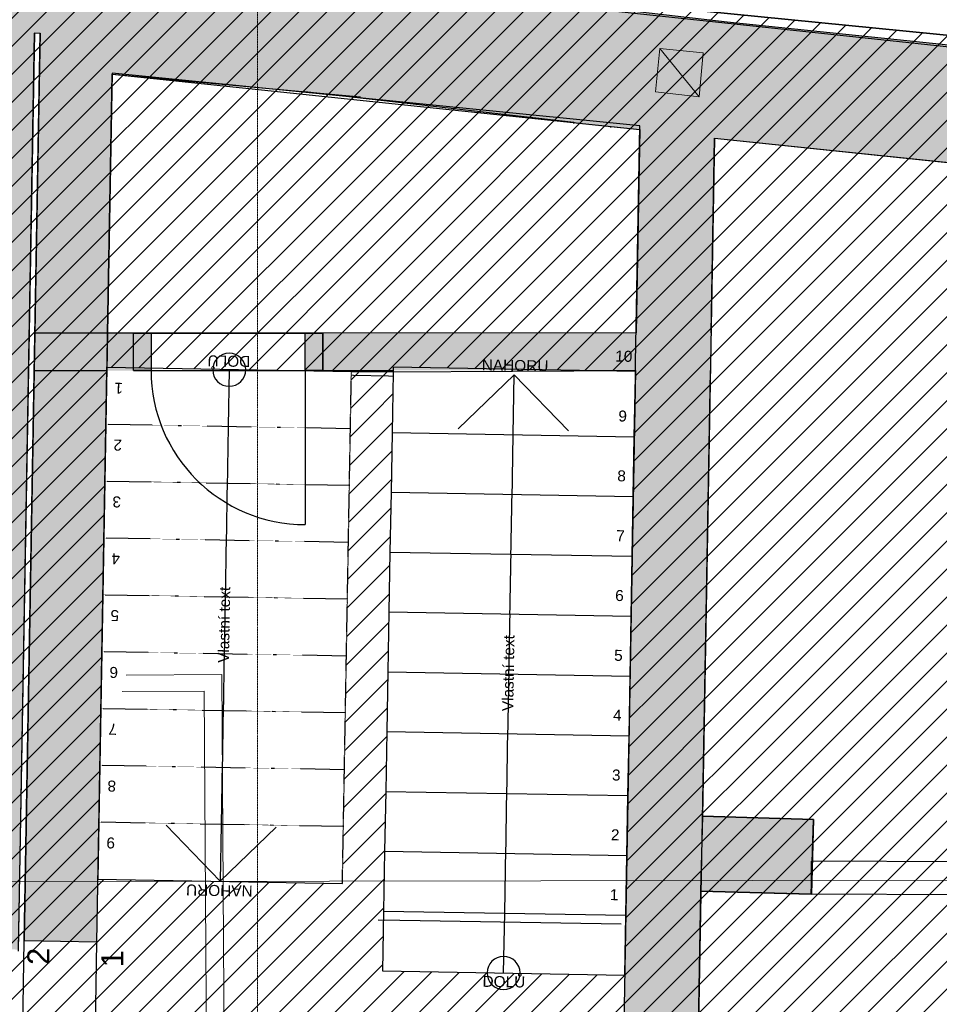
# Model space of a CAD drawing. Header units: millimetres. Extents: x -44464 to 876817, y -113448 to 101820.
# Tile 5 of 21: x -15930 to -11755, y 4757 to 9229. Entities that reach past the tile are written whole.
import ezdxf

# ---------------------------------------------------------------- set-up
doc = ezdxf.new("R2010")
doc.units = ezdxf.units.MM
doc.header["$MEASUREMENT"] = 0
for name, pattern in [('Wipeout_Contour', [1000, 0, -1000]), ('Čerchovaná', [450, 200, -117.5, 15, -117.5]), ('Čerchovaná M', [4.5, 2.5, -0.85, 0.3, -0.85]), ('Čerchovaná S', [3.5, 1.5, -0.85, 0.3, -0.85])]:
    doc.linetypes.add(name, pattern=pattern)
for name, color, linetype in [('1._POHLED ZÁPADNÍ_2_2D prvky - obecné', 7, 'Continuous'), ('1._POHLED ZÁPADNÍ_2_Bourané_3D prvky model', 7, 'Continuous'), ('1._POHLED ZÁPADNÍ_2_Bourané_Konstrukce - nosné', 7, 'Continuous'), ('1._POHLED ZÁPADNÍ_2_Bourané_Výplně – Řezové', 7, 'Continuous'), ('1._POHLED ZÁPADNÍ_2_BT_ortho', 7, 'Continuous'), ('1._POHLED ZÁPADNÍ_2_Interiér - schodiště', 7, 'Continuous'), ('1._POHLED ZÁPADNÍ_2_Konstrukce - nosné', 7, 'Continuous'), ('1._POHLED ZÁPADNÍ_2_POV', 7, 'Continuous'), ('1._POHLED ZÁPADNÍ_2_Situace - terén', 7, 'Continuous'), ('1._POHLED ZÁPADNÍ_2_TZB - horkovod', 7, 'Continuous'), ('1._POHLED ZÁPADNÍ_2_Výplně - Povrchové', 7, 'Continuous'), ('1._POHLED ZÁPADNÍ_2_Výplně – Řezové', 7, 'Continuous'), ('1._POHLED ZÁPADNÍ_2_Značky - řezy', 7, 'Continuous')]:
    doc.layers.add(name, color=color, linetype=linetype)
doc.styles.add('GENEROVANÝ_STYL_1', font='txt')
doc.linetypes.add('Křížky', pattern='A,0,[8,C.4 Situační výkres POV1.Shx,S=0.128968,R=0,X=0,Y=0],-16.25,0', length=16.25)

msp = doc.modelspace()

# ---------------------------------------------------------------- hatches: boundary and pattern name
at = {"layer": '1._POHLED ZÁPADNÍ_2_Bourané_Výplně – Řezové', "linetype": 'Continuous', "lineweight": 0, "true_color": 0xfdfbad}
msp.add_hatch(color=51, dxfattribs=at).paths.add_polyline_path([(-13245.6, 8744.6), (-13414.5, 8763.7), (-13415.1, 8757.7), (-13246.1, 8739.9)])
at = {"layer": '1._POHLED ZÁPADNÍ_2_POV', "linetype": 'Continuous', "lineweight": 20, "true_color": 0xffaaaa}
h = msp.add_hatch(dxfattribs=at)
h.set_pattern_fill('Izolace___tvárnice_0002', color=21, style=0, pattern_type=2)
h.set_pattern_definition([(45, (-7e-12, 0), (-63.6396, 63.6396), [])])
h.paths.add_polyline_path([(-10906.3, 18690.2), (-10970.7, 9084.1), (-20311.4, 10009.9), (-20482, 120.4), (-242.4, 270.4), (-238.4, 17796)])
at = {"layer": '1._POHLED ZÁPADNÍ_2_Výplně – Řezové', "linetype": 'Continuous', "lineweight": 13}
for points in [[(-17217.5, 9310.9), (-15507.7, 9132.9), (-15468.9, 9505.9), (-17178.7, 9683.9)], [(-15830.6, 9543.8), (-15510.4, 8982.2), (-15501.1, 9513.6)], [(-15510.4, 8982.2), (-14383.5, 8879.2), (-14335.3, 9407), (-15501.1, 9513.6)], [(-14635.1, 8902.2), (-12775.5, 8691.2), (-12718.1, 9218.1), (-14575.3, 9428.8)], [(-12775.5, 8691.2), (-10413.5, 8444.9), (-10358.6, 8972), (-12718.1, 9218.1)], [(-16234.9, 5011.4), (-15935, 5006.1), (-15862.1, 9169.8), (-16161.6, 9201)], [(-15510.4, 8982.2), (-15507.7, 9132.9), (-15837.2, 9167.2), (-15839.9, 9012.4)], [(-12775.5, 8691.2), (-13114.8, 8729.7), (-13131.2, 7806.3), (-12791.2, 7806.4)], [(-12839.5, 5271.7), (-12336.1, 5257.2), (-12326.4, 5597.1), (-12829.7, 5611.6)]]:
    msp.add_hatch(color=254, dxfattribs=at).paths.add_polyline_path(points)
at = {"layer": '1._POHLED ZÁPADNÍ_2_Výplně – Řezové', "linetype": 'Continuous', "lineweight": 0, "true_color": 0xffffff}
for points in [[(-12844.8, 8878.9), (-13023.8, 9098.6), (-13043.6, 8901.2)], [(-12844.8, 8878.9), (-12826.4, 9078), (-13023.8, 9098.6)]]:
    msp.add_hatch(color=7, dxfattribs=at).paths.add_polyline_path(points)

# ---------------------------------------------------------------- linework, layer by layer
at = {"layer": '1._POHLED ZÁPADNÍ_2_Bourané_3D prvky model', "color": 7, "linetype": 'Continuous', "lineweight": 25, "flags": 128}
msp.add_lwpolyline([(-15534.1, 7635.8), (-13134.9, 7590.7), (-13114.6, 8746.3), (-15510.3, 8986.6)], close=True, dxfattribs=at)
at = {"layer": '1._POHLED ZÁPADNÍ_2_Bourané_Konstrukce - nosné', "color": 7, "linetype": 'Continuous', "lineweight": 25, "flags": 128}
for points in [[(-12718.1, 9218.1), (-13190.3, 9271.7)], [(-10358.6, 8972), (-12718.1, 9218.1)], [(-15935, 5006.1), (-15862.1, 9169.8)], [(-15862.1, 9169.8), (-15837.2, 9167.2)], [(-15837.2, 9167.2), (-15839.9, 9012.4)], [(-15839.9, 9012.4), (-15909.2, 5045.7)], [(-15579.3, 5039.9), (-15510.4, 8982.2)], [(-15510.4, 8982.2), (-14383.5, 8879.2)], [(-14635.1, 8902.2), (-13414.5, 8763.7)], [(-13414.5, 8763.7), (-13415.1, 8757.7)], [(-13246.1, 8739.9), (-13245.6, 8744.6)], [(-13245.6, 8744.6), (-13114.8, 8729.7)], [(-13114.8, 8729.7), (-13131.2, 7806.3)], [(-12791.2, 7806.4), (-12775.5, 8691.2)], [(-12775.5, 8691.2), (-10413.5, 8444.9)], [(-15413.6, 7805.7), (-15860.9, 7805.5)], [(-13131.2, 7806.3), (-14553.6, 7805.9)], [(-15860.9, 7635.5), (-15413.5, 7635.7)], [(-14553.5, 7635.9), (-13134.2, 7636.3)], [(-13134.2, 7636.3), (-13251.8, 1010.5)], [(-12911.7, 1010.6), (-12794.2, 7636.4)], [(-12794.2, 7636.4), (-12790.8, 7636.4)], [(-12829.7, 5611.6), (-12839.5, 5271.7)], [(-12326.4, 5597.1), (-12829.7, 5611.6)], [(-12336.1, 5257.2), (-12326.4, 5597.1)], [(-12839.5, 5271.7), (-12336.1, 5257.2)]]:
    msp.add_lwpolyline(points, dxfattribs=at)
at = {"layer": '1._POHLED ZÁPADNÍ_2_Konstrukce - nosné', "color": 7, "linetype": 'Continuous', "lineweight": 25}
for p, q in [((-17178.6, 9692.5), (-10970.6, 9026.5)), ((-15935.1, 4998.8), (-15862.6, 9167.6)), ((-15909.2, 5045.7), (-15837.5, 9167.2)), ((-15530.9, 7805.6), (-15510.4, 8982.2)), ((-15510.4, 8982.2), (-13114.8, 8729.7)), ((-13114.8, 8729.7), (-13131.2, 7806.3)), ((-12775.5, 8691.2), (-12829.7, 5611.6)), ((-12775.5, 8691.2), (-10413.5, 8444.9)), ((-13131.2, 7806.3), (-15530.9, 7805.6)), ((-15413.6, 7805.7), (-14553.6, 7805.9)), ((-15413.6, 7805.7), (-15333.6, 7805.7)), ((-14633.6, 7805.9), (-14553.6, 7805.9)), ((-12829.7, 5611.6), (-12326.4, 5597.1)), ((-12326.4, 5597.1), (-12335.3, 5257.2)), ((-12335.3, 5257.2), (-12334.6, 5407.2)), ((-12335.3, 5257.2), (-12334.6, 5407.2)), ((-8877.7, 5392), (-12334.6, 5407.2)), ((-12839.5, 5271.7), (-12911.7, 1010.5)), ((-12335.3, 5257.2), (-12839.5, 5271.7)), ((-8910.5, 5242.2), (-12335.3, 5257.2)), ((-15926, 4085.8), (-15909.2, 5045.7)), ((-15579.3, 5039.9), (-15909.2, 5045.7)), ((-15579.3, 5039.9), (-15909.2, 5045.7)), ((-15596.1, 4080.1), (-15579.3, 5039.9))]:
    msp.add_line(p, q, dxfattribs=at)
at = {"layer": '1._POHLED ZÁPADNÍ_2_POV', "color": 7, "linetype": 'Continuous', "lineweight": 35, "flags": 128}
msp.add_lwpolyline([(-10906.3, 18690.2), (-238.4, 17796), (-242.4, 270.4), (-20482, 120.4), (-20311.4, 10009.9), (-10970.7, 9084.1)], close=True, dxfattribs=at)
at = {"layer": '1._POHLED ZÁPADNÍ_2_Situace - terén', "color": 8, "linetype": 'Continuous', "lineweight": 13, "flags": 128}
for points in [[(-12844.8, 8878.9), (-13043.6, 8901.2), (-13023.8, 9098.6)], [(-12844.8, 8878.9), (-12826.4, 9078), (-13023.8, 9098.6)]]:
    msp.add_lwpolyline(points, close=True, dxfattribs=at)

# ---------------------------------------------------------------- texts
at = {"layer": '1._POHLED ZÁPADNÍ_2_Interiér - schodiště', "color": 251, "linetype": 'Continuous', "lineweight": 13, "true_color": 0x6a6a6a, "insert": (-13225.9, 7701.1), "char_height": 50, "attachment_point": 4, "rotation": 358.9807, "style": 'GENEROVANÝ_STYL_1'}
msp.add_mtext('\\A1;{\\pql;\\fArial|b0|i0|c238|p38;10}', dxfattribs=at)
at = {"layer": '1._POHLED ZÁPADNÍ_2_Konstrukce - nosné', "color": 7, "linetype": 'Continuous', "lineweight": 20, "char_height": 100, "attachment_point": 9, "rotation": 89.9831, "style": 'GENEROVANÝ_STYL_1'}
for s, insert in [('\\A1;{\\pqr;\\fArial|b0|i0|c238|p38;2}', (-15795.5, 5014)), ('\\A1;{\\pqr;\\fArial|b0|i0|c238|p38;1}', (-15459.9, 5003.7))]:
    msp.add_mtext(s, dxfattribs=dict(at, insert=insert))

# ---------------------------------------------------------------- next in the draw order: wipeouts: each hides what was drawn before it
at = {"color": 254, "linetype": 'Wipeout_Contour', "lineweight": 0, "ltscale": 67041.240629}
msp.add_wipeout([(-15538.4, 7390.7), (-14428.6, 7371.2), (-14424, 7629.3), (-15533.9, 7648.8)], dxfattribs=at).dxf.layer = '1._POHLED ZÁPADNÍ_2_Výplně - Povrchové'
at = {"color": 254, "linetype": 'Wipeout_Contour', "lineweight": 0, "ltscale": 58505.467928}
msp.add_wipeout([(-14277.9, 5181.2), (-14282.8, 4909.4), (-13182.9, 4889.9), (-13178.1, 5161.6)], dxfattribs=at).dxf.layer = '1._POHLED ZÁPADNÍ_2_Výplně - Povrchové'

# ---------------------------------------------------------------- next in the draw order: hatches: boundary and pattern name
at = {"layer": '1._POHLED ZÁPADNÍ_2_Výplně – Řezové', "linetype": 'Continuous', "lineweight": 13}
msp.add_hatch(color=254, dxfattribs=at).paths.add_polyline_path([(-15860.9, 7805.5), (-15860.9, 7635.5), (-15413.5, 7635.7), (-15413.6, 7805.7)])
at = {"layer": '1._POHLED ZÁPADNÍ_2_Výplně – Řezové', "linetype": 'Continuous', "lineweight": 0, "true_color": 0xffffff}
for points in [[(-15413.6, 7805.7), (-15413.5, 7635.7), (-15333.5, 7635.7), (-15333.6, 7805.7)], [(-14553.5, 7635.9), (-14553.6, 7805.9), (-14633.6, 7805.9), (-14633.5, 7635.9)]]:
    msp.add_hatch(color=7, dxfattribs=at).paths.add_polyline_path(points)

# ---------------------------------------------------------------- next in the draw order: linework, layer by layer
at = {"layer": '1._POHLED ZÁPADNÍ_2_Interiér - schodiště', "color": 7, "linetype": 'Continuous', "lineweight": 25}
for p, q in [((-15533.9, 7648.8), (-15538.4, 7390.7)), ((-14424, 7629.3), (-15533.9, 7648.8)), ((-15538.4, 7390.7), (-14428.6, 7371.2)), ((-14277.9, 5181.2), (-14282.8, 4909.4)), ((-13178.1, 5161.6), (-14277.9, 5181.2)), ((-13182.9, 4889.9), (-13178.1, 5161.6)), ((-14282.8, 4909.4), (-13182.9, 4889.9))]:
    msp.add_line(p, q, dxfattribs=at)
at = {"layer": '1._POHLED ZÁPADNÍ_2_Interiér - schodiště', "color": 7, "linetype": 'Čerchovaná M', "lineweight": 25}
msp.add_line((-14428.6, 7371.2), (-14424, 7629.3), dxfattribs=at)
at = {"layer": '1._POHLED ZÁPADNÍ_2_Interiér - schodiště', "color": 7, "linetype": 'Continuous', "lineweight": 25}
for centre, start, end in [((-14978.9, 7639), 0, 180), ((-14978.9, 7639), 0, 180), ((-14978.9, 7639), 180, 0), ((-14978.9, 7639), 180, 0), ((-13732.9, 4899.7), 0, 180), ((-13732.9, 4899.7), 180, 0)]:
    msp.add_arc(centre, 75, start, end, dxfattribs=at)
at = {"layer": '1._POHLED ZÁPADNÍ_2_Konstrukce - nosné', "color": 7, "linetype": 'Continuous', "lineweight": 25}
for p, q in [((-15413.5, 7635.7), (-15413.6, 7805.7)), ((-15413.5, 7635.7), (-15413.6, 7805.7)), ((-15413.5, 7635.7), (-15413.6, 7805.7)), ((-15413.5, 7635.7), (-15413.6, 7805.7)), ((-15333.6, 7805.7), (-15333.5, 7635.7)), ((-14633.5, 7635.9), (-14633.6, 7805.9)), ((-14553.5, 7635.9), (-14553.6, 7805.9)), ((-14553.6, 7805.9), (-14553.5, 7635.9)), ((-14553.5, 7635.9), (-14553.6, 7805.9)), ((-14553.5, 7635.9), (-14553.6, 7805.9)), ((-15413.5, 7635.7), (-14553.5, 7635.9)), ((-15333.5, 7635.7), (-15413.5, 7635.7)), ((-14553.5, 7635.9), (-14633.5, 7635.9))]:
    msp.add_line(p, q, dxfattribs=at)

# ---------------------------------------------------------------- next in the draw order: texts
at = {"layer": '1._POHLED ZÁPADNÍ_2_Interiér - schodiště', "color": 251, "linetype": 'Continuous', "lineweight": 13, "true_color": 0x6a6a6a, "char_height": 50, "attachment_point": 4, "style": 'GENEROVANÝ_STYL_1'}
for s, insert, rotation in [('\\A1;{\\pql;\\fArial|b0|i0|c238|p38;DOLŮ}', (-14883.2, 7677), 178.9912), ('\\A1;{\\pql;\\fArial|b0|i0|c238|p38;1}', (-15461, 7554.6), 178.9912), ('\\A1;{\\pql;\\fArial|b0|i0|c238|p38;DOLŮ}', (-13828.6, 4861.7), 358.9807)]:
    msp.add_mtext(s, dxfattribs=dict(at, insert=insert, rotation=rotation))

# ---------------------------------------------------------------- next in the draw order: wipeouts: each hides what was drawn before it
at = {"color": 254, "linetype": 'Wipeout_Contour', "lineweight": 0, "ltscale": 66601.033341}
msp.add_wipeout([(-15542.9, 7132.6), (-14433.1, 7113.1), (-14428.6, 7371.2), (-15538.4, 7390.7)], dxfattribs=at).dxf.layer = '1._POHLED ZÁPADNÍ_2_Výplně - Povrchové'
at = {"color": 254, "linetype": 'Wipeout_Contour', "lineweight": 0, "ltscale": 58870.883052}
msp.add_wipeout([(-14273.1, 5452.9), (-14277.9, 5181.2), (-13178.1, 5161.6), (-13173.3, 5433.3)], dxfattribs=at).dxf.layer = '1._POHLED ZÁPADNÍ_2_Výplně - Povrchové'

# ---------------------------------------------------------------- next in the draw order: linework, layer by layer
at = {"layer": '1._POHLED ZÁPADNÍ_2_2D prvky - obecné', "color": 7, "linetype": 'Continuous', "lineweight": 25}
msp.add_line((-14302.1, 5141.4), (-13199.2, 5123.1), dxfattribs=at)
at = {"layer": '1._POHLED ZÁPADNÍ_2_Interiér - schodiště', "color": 7, "linetype": 'Continuous', "lineweight": 25}
for p, q in [((-14978.9, 7639), (-14983.5, 7380.9)), ((-14978.9, 7639), (-14983.5, 7380.9)), ((-15538.4, 7390.7), (-15542.9, 7132.6)), ((-15542.9, 7132.6), (-14433.1, 7113.1)), ((-14273.1, 5452.9), (-14277.9, 5181.2)), ((-13173.3, 5433.3), (-14273.1, 5452.9)), ((-13178.1, 5161.6), (-13173.3, 5433.3)), ((-14277.9, 5181.2), (-13178.1, 5161.6)), ((-13732.9, 4899.7), (-13728, 5171.4))]:
    msp.add_line(p, q, dxfattribs=at)
at = {"layer": '1._POHLED ZÁPADNÍ_2_Interiér - schodiště', "color": 7, "linetype": 'Čerchovaná', "lineweight": 25}
msp.add_line((-14428.6, 7371.2), (-15538.4, 7390.7), dxfattribs=at)
at = {"layer": '1._POHLED ZÁPADNÍ_2_Interiér - schodiště', "color": 7, "linetype": 'Čerchovaná M', "lineweight": 25}
msp.add_line((-14433.1, 7113.1), (-14428.6, 7371.2), dxfattribs=at)

# ---------------------------------------------------------------- next in the draw order: texts
at = {"layer": '1._POHLED ZÁPADNÍ_2_Interiér - schodiště', "color": 251, "linetype": 'Continuous', "lineweight": 13, "true_color": 0x6a6a6a, "char_height": 50, "attachment_point": 4, "style": 'GENEROVANÝ_STYL_1'}
for s, insert, rotation in [('\\A1;{\\pql;\\fArial|b0|i0|c238|p38;2}', (-15465.6, 7296.6), 178.9912), ('\\A1;{\\pql;\\fArial|b0|i0|c238|p38;1}', (-13250.4, 5255.7), 358.9807)]:
    msp.add_mtext(s, dxfattribs=dict(at, insert=insert, rotation=rotation))

# ---------------------------------------------------------------- next in the draw order: wipeouts: each hides what was drawn before it
at = {"color": 254, "linetype": 'Wipeout_Contour', "lineweight": 0, "ltscale": 66174.014005}
msp.add_wipeout([(-15547.5, 6874.5), (-14437.7, 6855), (-14433.1, 7113.1), (-15542.9, 7132.6)], dxfattribs=at).dxf.layer = '1._POHLED ZÁPADNÍ_2_Výplně - Povrchové'
at = {"color": 254, "linetype": 'Wipeout_Contour', "lineweight": 0, "ltscale": 59254.001363}
msp.add_wipeout([(-14268.3, 5724.6), (-14273.1, 5452.9), (-13173.3, 5433.3), (-13168.4, 5705)], dxfattribs=at).dxf.layer = '1._POHLED ZÁPADNÍ_2_Výplně - Povrchové'

# ---------------------------------------------------------------- next in the draw order: linework, layer by layer
at = {"layer": '1._POHLED ZÁPADNÍ_2_Interiér - schodiště', "color": 7, "linetype": 'Continuous', "lineweight": 25}
for p, q in [((-15542.9, 7132.6), (-15547.5, 6874.5)), ((-15547.5, 6874.5), (-14437.7, 6855)), ((-14268.3, 5724.6), (-14273.1, 5452.9)), ((-13168.4, 5705), (-14268.3, 5724.6)), ((-13173.3, 5433.3), (-13168.4, 5705)), ((-14273.1, 5452.9), (-13173.3, 5433.3))]:
    msp.add_line(p, q, dxfattribs=at)
at = {"layer": '1._POHLED ZÁPADNÍ_2_Interiér - schodiště', "color": 7, "linetype": 'Čerchovaná', "lineweight": 25}
msp.add_line((-14433.1, 7113.1), (-15542.9, 7132.6), dxfattribs=at)
at = {"layer": '1._POHLED ZÁPADNÍ_2_Interiér - schodiště', "color": 7, "linetype": 'Čerchovaná M', "lineweight": 25}
msp.add_line((-14437.7, 6855), (-14433.1, 7113.1), dxfattribs=at)
at = {"layer": '1._POHLED ZÁPADNÍ_2_Konstrukce - nosné', "color": 7, "linetype": 'Continuous', "lineweight": 25}
msp.add_line((-14633.5, 7635.9), (-14633.3, 6935.9), dxfattribs=at)
msp.add_arc((-14633.5, 7635.9), 700, 180.0169, 270.0169, dxfattribs=at)

# ---------------------------------------------------------------- next in the draw order: texts
at = {"layer": '1._POHLED ZÁPADNÍ_2_Interiér - schodiště', "color": 251, "linetype": 'Continuous', "lineweight": 13, "true_color": 0x6a6a6a, "char_height": 50, "attachment_point": 4, "style": 'GENEROVANÝ_STYL_1'}
for s, insert, rotation in [('\\A1;{\\pql;\\fArial|b0|i0|c238|p38;3}', (-15470.1, 7038.9), 178.9912), ('\\A1;{\\pql;\\fArial|b0|i0|c238|p38;2}', (-13245.6, 5527.5), 358.9807)]:
    msp.add_mtext(s, dxfattribs=dict(at, insert=insert, rotation=rotation))

# ---------------------------------------------------------------- next in the draw order: wipeouts: each hides what was drawn before it
at = {"color": 254, "linetype": 'Wipeout_Contour', "lineweight": 0, "ltscale": 65760.440254}
msp.add_wipeout([(-15552, 6616.4), (-14442.2, 6596.9), (-14437.7, 6855), (-15547.5, 6874.5)], dxfattribs=at).dxf.layer = '1._POHLED ZÁPADNÍ_2_Výplně - Povrchové'
at = {"color": 254, "linetype": 'Wipeout_Contour', "lineweight": 0, "ltscale": 59654.480453}
msp.add_wipeout([(-14263.4, 5996.3), (-14268.3, 5724.6), (-13168.4, 5705), (-13163.6, 5976.7)], dxfattribs=at).dxf.layer = '1._POHLED ZÁPADNÍ_2_Výplně - Povrchové'

# ---------------------------------------------------------------- next in the draw order: linework, layer by layer
at = {"layer": '1._POHLED ZÁPADNÍ_2_Interiér - schodiště', "color": 7, "linetype": 'Continuous', "lineweight": 25}
for p, q in [((-15547.5, 6874.5), (-15552, 6616.4)), ((-15552, 6616.4), (-14442.2, 6596.9)), ((-14263.4, 5996.3), (-14268.3, 5724.6)), ((-13163.6, 5976.7), (-14263.4, 5996.3)), ((-13168.4, 5705), (-13163.6, 5976.7)), ((-14268.3, 5724.6), (-13168.4, 5705))]:
    msp.add_line(p, q, dxfattribs=at)
at = {"layer": '1._POHLED ZÁPADNÍ_2_Interiér - schodiště', "color": 7, "linetype": 'Čerchovaná', "lineweight": 25}
msp.add_line((-14437.7, 6855), (-15547.5, 6874.5), dxfattribs=at)
at = {"layer": '1._POHLED ZÁPADNÍ_2_Interiér - schodiště', "color": 7, "linetype": 'Čerchovaná M', "lineweight": 25}
msp.add_line((-14442.2, 6596.9), (-14437.7, 6855), dxfattribs=at)

# ---------------------------------------------------------------- next in the draw order: texts
at = {"layer": '1._POHLED ZÁPADNÍ_2_Interiér - schodiště', "color": 251, "linetype": 'Continuous', "lineweight": 13, "true_color": 0x6a6a6a, "char_height": 50, "attachment_point": 4, "style": 'GENEROVANÝ_STYL_1'}
for s, insert, rotation in [('\\A1;{\\pql;\\fArial|b0|i0|c238|p38;4}', (-15474.7, 6780.4), 178.9912), ('\\A1;{\\pql;\\fArial|b0|i0|c238|p38;3}', (-13240.8, 5798.7), 358.9807)]:
    msp.add_mtext(s, dxfattribs=dict(at, insert=insert, rotation=rotation))

# ---------------------------------------------------------------- next in the draw order: wipeouts: each hides what was drawn before it
at = {"color": 254, "linetype": 'Wipeout_Contour', "lineweight": 0, "ltscale": 65360.568073}
msp.add_wipeout([(-15556.6, 6358.3), (-14446.8, 6338.8), (-14442.2, 6596.9), (-15552, 6616.4)], dxfattribs=at).dxf.layer = '1._POHLED ZÁPADNÍ_2_Výplně - Povrchové'
at = {"color": 254, "linetype": 'Wipeout_Contour', "lineweight": 0, "ltscale": 60071.97182}
msp.add_wipeout([(-14258.6, 6268), (-14263.4, 5996.3), (-13163.6, 5976.7), (-13158.8, 6248.4)], dxfattribs=at).dxf.layer = '1._POHLED ZÁPADNÍ_2_Výplně - Povrchové'

# ---------------------------------------------------------------- next in the draw order: linework, layer by layer
at = {"layer": '1._POHLED ZÁPADNÍ_2_Interiér - schodiště', "color": 7, "linetype": 'Continuous', "lineweight": 25}
for p, q in [((-15552, 6616.4), (-15556.6, 6358.3)), ((-15556.6, 6358.3), (-14446.8, 6338.8)), ((-14258.6, 6268), (-14263.4, 5996.3)), ((-13158.8, 6248.4), (-14258.6, 6268)), ((-13163.6, 5976.7), (-13158.8, 6248.4)), ((-14263.4, 5996.3), (-13163.6, 5976.7))]:
    msp.add_line(p, q, dxfattribs=at)
at = {"layer": '1._POHLED ZÁPADNÍ_2_Interiér - schodiště', "color": 7, "linetype": 'Čerchovaná', "lineweight": 25}
msp.add_line((-14442.2, 6596.9), (-15552, 6616.4), dxfattribs=at)
at = {"layer": '1._POHLED ZÁPADNÍ_2_Interiér - schodiště', "color": 7, "linetype": 'Čerchovaná M', "lineweight": 25}
msp.add_line((-14446.8, 6338.8), (-14442.2, 6596.9), dxfattribs=at)

# ---------------------------------------------------------------- next in the draw order: texts
at = {"layer": '1._POHLED ZÁPADNÍ_2_Interiér - schodiště', "color": 251, "linetype": 'Continuous', "lineweight": 13, "true_color": 0x6a6a6a, "char_height": 50, "attachment_point": 4, "style": 'GENEROVANÝ_STYL_1'}
for s, insert, rotation in [('\\A1;{\\pql;\\fArial|b0|i0|c238|p38;5}', (-15479.2, 6522.7), 178.9912), ('\\A1;{\\pql;\\fArial|b0|i0|c238|p38;4}', (-13235.9, 6070.9), 358.9807)]:
    msp.add_mtext(s, dxfattribs=dict(at, insert=insert, rotation=rotation))

# ---------------------------------------------------------------- next in the draw order: wipeouts: each hides what was drawn before it
at = {"color": 254, "linetype": 'Wipeout_Contour', "lineweight": 0, "ltscale": 60506.122064}
msp.add_wipeout([(-14253.8, 6539.7), (-14258.6, 6268), (-13158.8, 6248.4), (-13153.9, 6520.2)], dxfattribs=at).dxf.layer = '1._POHLED ZÁPADNÍ_2_Výplně - Povrchové'
at = {"color": 254, "linetype": 'Wipeout_Contour', "lineweight": 0, "ltscale": 64974.651208}
msp.add_wipeout([(-15561.1, 6100.2), (-14451.3, 6080.7), (-14446.8, 6338.8), (-15556.6, 6358.3)], dxfattribs=at).dxf.layer = '1._POHLED ZÁPADNÍ_2_Výplně - Povrchové'

# ---------------------------------------------------------------- next in the draw order: linework, layer by layer
at = {"layer": '1._POHLED ZÁPADNÍ_2_Interiér - schodiště', "color": 7, "linetype": 'Continuous', "lineweight": 25}
for p, q in [((-14253.8, 6539.7), (-14258.6, 6268)), ((-13153.9, 6520.2), (-14253.8, 6539.7)), ((-13158.8, 6248.4), (-13153.9, 6520.2)), ((-15556.6, 6358.3), (-15561.1, 6100.2)), ((-14258.6, 6268), (-13158.8, 6248.4)), ((-15561.1, 6100.2), (-14451.3, 6080.7))]:
    msp.add_line(p, q, dxfattribs=at)
at = {"layer": '1._POHLED ZÁPADNÍ_2_Interiér - schodiště', "color": 7, "linetype": 'Čerchovaná', "lineweight": 25}
msp.add_line((-14446.8, 6338.8), (-15556.6, 6358.3), dxfattribs=at)
at = {"layer": '1._POHLED ZÁPADNÍ_2_Interiér - schodiště', "color": 7, "linetype": 'Čerchovaná M', "lineweight": 25}
msp.add_line((-14451.3, 6080.7), (-14446.8, 6338.8), dxfattribs=at)

# ---------------------------------------------------------------- next in the draw order: texts
at = {"layer": '1._POHLED ZÁPADNÍ_2_Interiér - schodiště', "color": 251, "linetype": 'Continuous', "lineweight": 13, "true_color": 0x6a6a6a, "char_height": 50, "attachment_point": 4, "style": 'GENEROVANÝ_STYL_1'}
for s, insert, rotation in [('\\A1;{\\pql;\\fArial|b0|i0|c238|p38;Vlastní text}', (-15004.8, 6308.3), 88.9912), ('\\A1;{\\pql;\\fArial|b0|i0|c238|p38;Vlastní text}', (-13714.2, 6088.9), 88.9807), ('\\A1;{\\pql;\\fArial|b0|i0|c238|p38;5}', (-13231.1, 6342.2), 358.9807), ('\\A1;{\\pql;\\fArial|b0|i0|c238|p38;6}', (-15483.7, 6264.6), 178.9912)]:
    msp.add_mtext(s, dxfattribs=dict(at, insert=insert, rotation=rotation))

# ---------------------------------------------------------------- next in the draw order: wipeouts: each hides what was drawn before it
at = {"color": 254, "linetype": 'Wipeout_Contour', "lineweight": 0, "ltscale": 60956.574039}
msp.add_wipeout([(-14248.9, 6811.4), (-14253.8, 6539.7), (-13153.9, 6520.2), (-13149.1, 6791.9)], dxfattribs=at).dxf.layer = '1._POHLED ZÁPADNÍ_2_Výplně - Povrchové'
at = {"color": 254, "linetype": 'Wipeout_Contour', "lineweight": 0, "ltscale": 64602.94055}
msp.add_wipeout([(-15565.7, 5842.1), (-14455.8, 5822.6), (-14451.3, 6080.7), (-15561.1, 6100.2)], dxfattribs=at).dxf.layer = '1._POHLED ZÁPADNÍ_2_Výplně - Povrchové'

# ---------------------------------------------------------------- next in the draw order: linework, layer by layer
at = {"layer": '1._POHLED ZÁPADNÍ_2_Interiér - schodiště', "color": 7, "linetype": 'Continuous', "lineweight": 25}
for p, q in [((-14248.9, 6811.4), (-14253.8, 6539.7)), ((-13149.1, 6791.9), (-14248.9, 6811.4)), ((-13153.9, 6520.2), (-13149.1, 6791.9)), ((-14253.8, 6539.7), (-13153.9, 6520.2)), ((-15561.1, 6100.2), (-15565.7, 5842.1)), ((-15565.7, 5842.1), (-14455.8, 5822.6))]:
    msp.add_line(p, q, dxfattribs=at)
at = {"layer": '1._POHLED ZÁPADNÍ_2_Interiér - schodiště', "color": 7, "linetype": 'Čerchovaná', "lineweight": 25}
msp.add_line((-14451.3, 6080.7), (-15561.1, 6100.2), dxfattribs=at)
at = {"layer": '1._POHLED ZÁPADNÍ_2_Interiér - schodiště', "color": 7, "linetype": 'Čerchovaná M', "lineweight": 25}
msp.add_line((-14455.8, 5822.6), (-14451.3, 6080.7), dxfattribs=at)

# ---------------------------------------------------------------- next in the draw order: texts
at = {"layer": '1._POHLED ZÁPADNÍ_2_Interiér - schodiště', "color": 251, "linetype": 'Continuous', "lineweight": 13, "true_color": 0x6a6a6a, "char_height": 50, "attachment_point": 4, "style": 'GENEROVANÝ_STYL_1'}
for s, insert, rotation in [('\\A1;{\\pql;\\fArial|b0|i0|c238|p38;6}', (-13226.3, 6613.9), 358.9807), ('\\A1;{\\pql;\\fArial|b0|i0|c238|p38;7}', (-15488.3, 6006.1), 178.9912)]:
    msp.add_mtext(s, dxfattribs=dict(at, insert=insert, rotation=rotation))

# ---------------------------------------------------------------- next in the draw order: wipeouts: each hides what was drawn before it
at = {"color": 254, "linetype": 'Wipeout_Contour', "lineweight": 0, "ltscale": 61422.967947}
msp.add_wipeout([(-14244.1, 7083.2), (-14248.9, 6811.4), (-13149.1, 6791.9), (-13144.3, 7063.6)], dxfattribs=at).dxf.layer = '1._POHLED ZÁPADNÍ_2_Výplně - Povrchové'
at = {"color": 254, "linetype": 'Wipeout_Contour', "lineweight": 0, "ltscale": 64245.683511}
msp.add_wipeout([(-15570.2, 5584.1), (-14460.4, 5564.5), (-14455.8, 5822.6), (-15565.7, 5842.1)], dxfattribs=at).dxf.layer = '1._POHLED ZÁPADNÍ_2_Výplně - Povrchové'

# ---------------------------------------------------------------- next in the draw order: linework, layer by layer
at = {"layer": '1._POHLED ZÁPADNÍ_2_Interiér - schodiště', "color": 7, "linetype": 'Continuous', "lineweight": 25}
for p, q in [((-14244.1, 7083.2), (-14248.9, 6811.4)), ((-13144.3, 7063.6), (-14244.1, 7083.2)), ((-13149.1, 6791.9), (-13144.3, 7063.6)), ((-14248.9, 6811.4), (-13149.1, 6791.9)), ((-15565.7, 5842.1), (-15570.2, 5584.1)), ((-15570.2, 5584.1), (-14460.4, 5564.5))]:
    msp.add_line(p, q, dxfattribs=at)
at = {"layer": '1._POHLED ZÁPADNÍ_2_Interiér - schodiště', "color": 7, "linetype": 'Čerchovaná', "lineweight": 25}
msp.add_line((-14455.8, 5822.6), (-15565.7, 5842.1), dxfattribs=at)
at = {"layer": '1._POHLED ZÁPADNÍ_2_Interiér - schodiště', "color": 7, "linetype": 'Čerchovaná M', "lineweight": 25}
msp.add_line((-14460.4, 5564.5), (-14455.8, 5822.6), dxfattribs=at)

# ---------------------------------------------------------------- next in the draw order: texts
at = {"layer": '1._POHLED ZÁPADNÍ_2_Interiér - schodiště', "color": 251, "linetype": 'Continuous', "lineweight": 13, "true_color": 0x6a6a6a, "char_height": 50, "attachment_point": 4, "style": 'GENEROVANÝ_STYL_1'}
for s, insert, rotation in [('\\A1;{\\pql;\\fArial|b0|i0|c238|p38;7}', (-13221.4, 6886), 358.9807), ('\\A1;{\\pql;\\fArial|b0|i0|c238|p38;8}', (-15492.8, 5748.4), 178.9912)]:
    msp.add_mtext(s, dxfattribs=dict(at, insert=insert, rotation=rotation))

# ---------------------------------------------------------------- next in the draw order: wipeouts: each hides what was drawn before it
at = {"color": 254, "linetype": 'Wipeout_Contour', "lineweight": 0, "ltscale": 61904.942375}
msp.add_wipeout([(-14244.1, 7083.2), (-13144.3, 7063.6), (-13139.4, 7335.3), (-14239.3, 7354.9)], dxfattribs=at).dxf.layer = '1._POHLED ZÁPADNÍ_2_Výplně - Povrchové'
at = {"color": 254, "linetype": 'Wipeout_Contour', "lineweight": 0, "ltscale": 63903.123324}
msp.add_wipeout([(-14460.4, 5564.5), (-15570.2, 5584.1), (-15574.8, 5326), (-14464.9, 5306.4)], dxfattribs=at).dxf.layer = '1._POHLED ZÁPADNÍ_2_Výplně - Povrchové'

# ---------------------------------------------------------------- next in the draw order: hatches: boundary and pattern name
at = {"layer": '1._POHLED ZÁPADNÍ_2_Výplně – Řezové', "linetype": 'Continuous', "lineweight": 13}
msp.add_hatch(color=254, dxfattribs=at).paths.add_polyline_path([(-15909.2, 5045.7), (-15579.3, 5039.9), (-15510.4, 8982.2), (-15839.9, 9012.4)])

# ---------------------------------------------------------------- next in the draw order: linework, layer by layer
at = {"layer": '1._POHLED ZÁPADNÍ_2_BT_ortho', "color": 142, "linetype": 'Continuous', "lineweight": 20, "true_color": 0x0080c0, "flags": 128}
msp.add_lwpolyline([(-20279.7, 5308), (-10686.2, 5323.4)], dxfattribs=at)
at = {"layer": '1._POHLED ZÁPADNÍ_2_Interiér - schodiště', "color": 7, "linetype": 'Continuous', "lineweight": 25}
for p, q in [((-14983.5, 7380.9), (-15015.3, 5574.3)), ((-14983.5, 7380.9), (-15015.3, 5574.3)), ((-14239.3, 7354.9), (-14244.1, 7083.2)), ((-13139.4, 7335.3), (-14239.3, 7354.9)), ((-13144.3, 7063.6), (-13139.4, 7335.3)), ((-14244.1, 7083.2), (-13144.3, 7063.6)), ((-15570.2, 5584.1), (-15574.8, 5326)), ((-15019.8, 5316.2), (-15265.4, 5570.5)), ((-15019.8, 5316.2), (-15265.4, 5570.5)), ((-15015.3, 5574.3), (-15019.8, 5316.2)), ((-15015.3, 5574.3), (-15019.8, 5316.2)), ((-14765.5, 5561.7), (-15019.8, 5316.2)), ((-14765.5, 5561.7), (-15019.8, 5316.2)), ((-15574.8, 5326), (-14464.9, 5306.4))]:
    msp.add_line(p, q, dxfattribs=at)
at = {"layer": '1._POHLED ZÁPADNÍ_2_Interiér - schodiště', "color": 7, "linetype": 'Čerchovaná', "lineweight": 25}
msp.add_line((-14460.4, 5564.5), (-15570.2, 5584.1), dxfattribs=at)
at = {"layer": '1._POHLED ZÁPADNÍ_2_Interiér - schodiště', "color": 7, "linetype": 'Čerchovaná M', "lineweight": 25}
msp.add_line((-14464.9, 5306.4), (-14460.4, 5564.5), dxfattribs=at)
at = {"layer": '1._POHLED ZÁPADNÍ_2_Konstrukce - nosné', "color": 7, "linetype": 'Continuous', "lineweight": 25}
msp.add_line((-15579.3, 5039.9), (-15534.1, 7635.8), dxfattribs=at)
at = {"layer": '1._POHLED ZÁPADNÍ_2_TZB - horkovod', "color": 8, "linetype": 'Křížky', "lineweight": 20, "flags": 128}
for points in [[(-14975.7, 436.9), (-15013.1, 6255.7), (-15446, 6252.9)], [(-15054.8, 322.3), (-15092.5, 6180.2), (-15465.5, 6177.8)]]:
    msp.add_lwpolyline(points, dxfattribs=at)
at = {"layer": '1._POHLED ZÁPADNÍ_2_Značky - řezy', "color": 154, "linetype": 'Čerchovaná S', "lineweight": 13}
msp.add_line((-14850.1, 19646), (-14850.1, -411.8), dxfattribs=at)

# ---------------------------------------------------------------- next in the draw order: texts
at = {"layer": '1._POHLED ZÁPADNÍ_2_Interiér - schodiště', "color": 251, "linetype": 'Continuous', "lineweight": 13, "true_color": 0x6a6a6a, "char_height": 50, "attachment_point": 4, "style": 'GENEROVANÝ_STYL_1'}
for s, insert, rotation in [('\\A1;{\\pql;\\fArial|b0|i0|c238|p38;8}', (-13216.6, 7157.3), 358.9807), ('\\A1;{\\pql;\\fArial|b0|i0|c238|p38;9}', (-15497.4, 5490.3), 178.9912), ('\\A1;{\\pql;\\fArial|b0|i0|c238|p38;NAHORU}', (-14872.3, 5271.8), 178.9912)]:
    msp.add_mtext(s, dxfattribs=dict(at, insert=insert, rotation=rotation))

# ---------------------------------------------------------------- next in the draw order: wipeouts: each hides what was drawn before it
at = {"color": 254, "linetype": 'Wipeout_Contour', "lineweight": 0, "ltscale": 93753.326799}
msp.add_wipeout([(-14239.3, 7354.9), (-13139.4, 7335.3), (-13134.6, 7607), (-13134.2, 7632), (-14234, 7651.6), (-14234.4, 7626.6)], dxfattribs=at).dxf.layer = '1._POHLED ZÁPADNÍ_2_Výplně - Povrchové'

# ---------------------------------------------------------------- next in the draw order: hatches: boundary and pattern name
at = {"layer": '1._POHLED ZÁPADNÍ_2_Výplně – Řezové', "linetype": 'Continuous', "lineweight": 13}
for points in [[(-14553.6, 7805.9), (-14553.5, 7635.9), (-12790.8, 7636.4), (-12790.8, 7806.4)], [(-12794.2, 7636.4), (-13134.2, 7636.3), (-13251.8, 1010.5), (-12911.7, 1010.6)]]:
    msp.add_hatch(color=254, dxfattribs=at).paths.add_polyline_path(points)

# ---------------------------------------------------------------- next in the draw order: linework, layer by layer
at = {"layer": '1._POHLED ZÁPADNÍ_2_2D prvky - obecné', "color": 7, "linetype": 'Continuous', "lineweight": 25}
msp.add_line((-14424, 7629.3), (-13134.2, 7636.3), dxfattribs=at)
at = {"layer": '1._POHLED ZÁPADNÍ_2_Interiér - schodiště', "color": 7, "linetype": 'Continuous', "lineweight": 25}
for p, q in [((-14234, 7651.6), (-14234.4, 7626.6)), ((-13134.2, 7632), (-14234, 7651.6)), ((-14234.4, 7626.6), (-14239.3, 7354.9)), ((-13938.9, 7371.3), (-13684.5, 7616.8)), ((-13689.4, 7345.1), (-13684.5, 7616.8)), ((-13684.5, 7616.8), (-13439, 7362.4)), ((-13139.4, 7335.3), (-13134.6, 7607)), ((-13134.6, 7607), (-13134.2, 7632)), ((-14239.3, 7354.9), (-13139.4, 7335.3)), ((-13728, 5171.4), (-13689.4, 7345.1))]:
    msp.add_line(p, q, dxfattribs=at)

# ---------------------------------------------------------------- next in the draw order: texts
at = {"layer": '1._POHLED ZÁPADNÍ_2_Interiér - schodiště', "color": 251, "linetype": 'Continuous', "lineweight": 13, "true_color": 0x6a6a6a, "char_height": 50, "attachment_point": 4, "rotation": 358.9807, "style": 'GENEROVANÝ_STYL_1'}
for s, insert in [('\\A1;{\\pql;\\fArial|b0|i0|c238|p38;NAHORU}', (-13832.1, 7661.2)), ('\\A1;{\\pql;\\fArial|b0|i0|c238|p38;9}', (-13211.8, 7429.1))]:
    msp.add_mtext(s, dxfattribs=dict(at, insert=insert))

doc.saveas('drawing.dxf')
